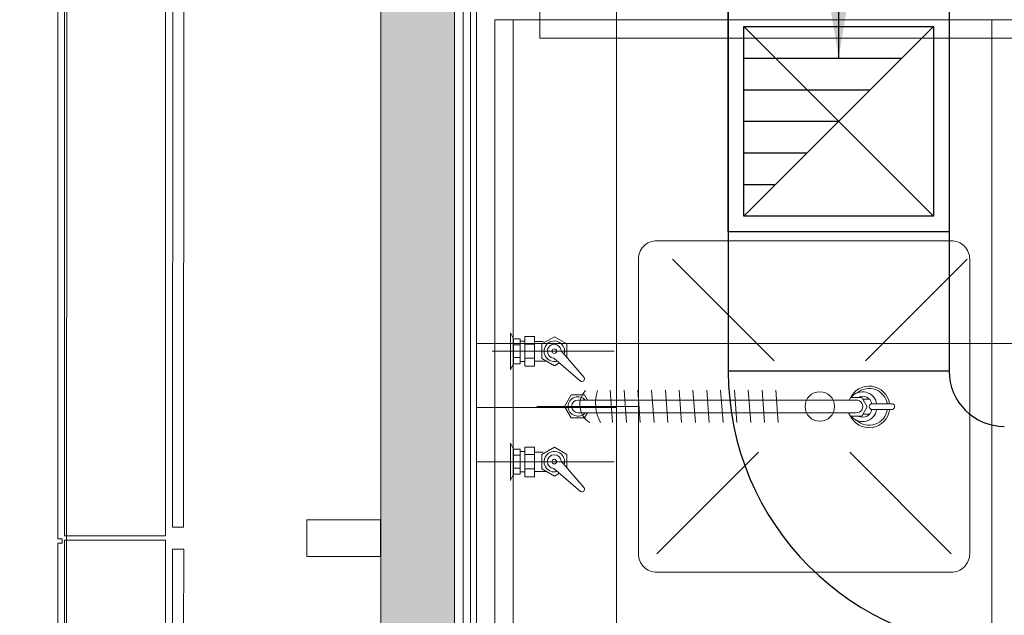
# Model space of a CAD drawing. Header units: millimetres. Extents: x -125266 to 274256, y -711690 to -301689.
# Tile 256 of 256: x -61741 to -60403, y -343471 to -342662. Entities that reach past the tile are written whole.
import ezdxf

# ---------------------------------------------------------------- set-up
doc = ezdxf.new("R2010")
doc.units = ezdxf.units.MM
for name, color, linetype, lineweight in [('A-DETL-MBND', 5, 'Continuous', 9), ('A-GLAZ-CURT', 8, 'Continuous', 9), ('AD Wall', 8, 'Continuous', 15), ('ARCH', 7, 'Continuous', 0), ('CEILING', 8, 'Continuous', 5), ('Equipment', 8, 'Continuous', 0), ('Finished Line', 7, 'Continuous', 0), ('HOOD', 6, 'Continuous', 0), ('Legend', 5, 'Continuous', 0), ('MEPTEK HVAC-Kitchen Exhaust Air Duct', 30, 'Continuous', 30), ('MEPTEK-EAD', 30, 'Continuous', 30), ('MEPTEK-TEXT1', 7, 'Continuous', 30), ('Plaster Line', 7, 'Continuous', 0)]:
    doc.layers.add(name, color=color, linetype=linetype, lineweight=lineweight)
doc.layers.add('Light Equipment', color=8, linetype='Continuous')
doc.layers.add('Model_Top', color=7, linetype='Continuous')
doc.styles.add('REVAC', font='verdana.ttf', dxfattribs={"height": 50})
doc.styles.get("Standard").update_dxf_attribs({"font": 'ARIALN.TTF'})
doc.styles.add('Times New Roman', font='times.ttf', dxfattribs={"height": 150})
doc.dimstyles.new('ARA-125', dxfattribs={"dimtxt": 200, "dimasz": 75, "dimexe": 0, "dimexo": 75, "dimgap": 7.5, "dimtad": 0, "dimdec": 0, "dimrnd": 5, "dimdsep": 46, "dimtxsty": 'Times New Roman', "dimblk": 'ARCHTICK', "dimcen": 56.25, "dimdle": 56.25, "dimclrd": 256, "dimclre": 256, "dimclrt": 256, "dimazin": 3, "dimtfac": 1, "dimtdec": 0, "dimtix": 1, "dimtmove": 1, "dimatfit": 3, "dimfxl": 0, "dimtolj": 1, "dimlwd": -1, "dimlwe": 0, "dimarcsym": 0})

# ---------------------------------------------------------------- blocks, each defined once
blk = doc.blocks.new('A_GLASS_PARTITION_TYPE 2 - TYPE 2-49217597-Store 26 at Node L4 Level')
at = {"layer": 'A-GLAZ-CURT', "color": 8, "lineweight": 15}
for p, q in [((610, 7.5), (-610, 7.5)), ((-610, 7.5), (-610, -7.5)), ((610, -7.5), (610, 7.5)), ((-610, -7.5), (610, -7.5)), ((-600, -175), (-650, -175)), ((-650, -175), (-650, -275)), ((-600, -275), (-600, -175)), ((-650, -275), (-600, -275))]:
    blk.add_line(p, q, dxfattribs=at)
blk = doc.blocks.new('Ceilings 86 - Ceilings 58-48037302-Store 26 at Node L4 Level')
at = {"layer": 'A-DETL-MBND', "color": 250, "lineweight": 13}
for p, q in [((587808.9, 75339.2), (586644.1, 74902.5)), ((586692.3, 74774), (587857.1, 75210.7)), ((586638.5, 74900.4), (585473.7, 74463.6)), ((586686.7, 74771.8), (586638.5, 74900.4)), ((586644.1, 74902.5), (586692.3, 74774)), ((585521.9, 74335.1), (586686.7, 74771.8))]:
    blk.add_line(p, q, dxfattribs=at)
blk = doc.blocks.new('DIAL-LT-NDE-ZZ-M3-A-100_rvt-1-Store 26 at Node L4 Level')
at = {"layer": 'A-DETL-MBND', "color": 8, "lineweight": 13}
for p, q in [((-576832.7, 135894.1), (-574322.6, 135893.6)), ((-575578.7, 135881.9), (-576822.7, 135882.1)), ((-575578.7, 135881.9), (-575578.7, 135887.9)), ((-575578.7, 135887.9), (-575572.7, 135887.9)), ((-575572.7, 135887.9), (-575572.7, 135881.9)), ((-574328.7, 135881.6), (-575572.7, 135881.9))]:
    blk.add_line(p, q, dxfattribs=at)
at = {"color": 8, "lineweight": 13}
for name, p, rotation in [('Ceilings 86 - Ceilings 58-48037302-Store 26 at Node L4 Level', (0, 0), 159.4399999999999), ('A_GLASS_PARTITION_TYPE 2 - TYPE 2-49217597-Store 26 at Node L4 Level', (-576204.6, 136045.5), 179.9900000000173), ('A_GLASS_PARTITION_TYPE 2 - TYPE 2-49217597-Store 26 at Node L4 Level', (-574954.6, 136045.3), 179.9900000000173)]:
    blk.add_blockref(name, p, dxfattribs=dict(at, rotation=rotation))
blk = doc.blocks.new('ARCH')
at = {"layer": 'Legend', "ltscale": 15}
h = blk.add_hatch(dxfattribs=at)
h.set_pattern_fill('SACNCR', color=8, scale=25, style=0)
h.paths.add_polyline_path([(-61250.1, -341787), (-61250.1, -342091.1), (-61250.1, -342091.1), (-61250.1, -342141.1), (-61250.1, -344307.9), (-61181.2, -344307.9), (-61181.2, -344307.9), (-61169.1, -344307.9), (-60630.8, -344307.9), (-60630.8, -344920), (-60630.8, -344932), (-61250.1, -344932), (-61250.1, -351457.1), (-61395.2, -351457.1), (-61395.2, -351557.1), (-60383.2, -351557.1), (-60383.2, -352683.7), (-61393.2, -352683.7), (-61393.2, -352783.7), (-60283.2, -352783.7), (-60283.2, -351457.1), (-61150.1, -351457.1), (-61150.1, -346632), (-57589.3, -346632), (-57474.4, -346517.1), (-57545.1, -346446.4), (-57630.7, -346532), (-57700.7, -346532), (-57700.7, -346582), (-58200.7, -346582), (-58200.7, -346532), (-58300.7, -346532), (-58300.7, -346582), (-58800.7, -346582), (-58800.7, -346532), (-58980.8, -346532), (-58980.8, -346426), (-59030.8, -346426), (-59030.8, -346026), (-58980.8, -346026), (-58980.8, -345956), (-59080.8, -345956), (-59080.8, -346532), (-61150.1, -346532), (-61150.1, -345032), (-60530.8, -345032), (-60530.8, -344607), (-59080.8, -344607), (-59080.8, -345032), (-58980.8, -345032), (-58980.8, -344507), (-60530.8, -344507), (-60530.8, -344207.9), (-61150.1, -344207.9), (-61150.1, -341887), (-56700.1, -341887), (-56700.1, -344932), (-58020.8, -344932), (-58020.8, -345032), (-56700.1, -345032), (-56700.1, -345601.3), (-56785.7, -345687), (-56715, -345757.7), (-56600.1, -345642.8), (-56600.1, -341887), (-51541.4, -341887), (-51541.4, -345439.4, 0.002965), (-51441.4, -345409.7), (-51441.4, -341887), (-47645.9, -341887), (-47645.9, -344723.2), (-47445.9, -344723.2), (-47445.9, -344623.2), (-47545.9, -344623.2), (-47545.9, -341887), (-45935.9, -341887), (-45935.9, -344623.2), (-46521.9, -344623.2), (-46521.9, -344723.2), (-45835.9, -344723.2), (-45835.9, -341787), (-45958.9, -341787), (-45958.9, -341787.9), (-46008.9, -341787.9)])
h = blk.add_hatch(dxfattribs=at)
h.set_pattern_fill('SACNCR', color=8, scale=25, style=0)
h.paths.add_polyline_path([(-61250.1, -341787), (-61250.1, -342091.1), (-61250.1, -342091.1), (-61250.1, -342141.1), (-61250.1, -344307.9), (-61181.2, -344307.9), (-61181.2, -344307.9), (-61169.1, -344307.9), (-60630.8, -344307.9), (-60630.8, -344920), (-60630.8, -344932), (-61250.1, -344932), (-61250.1, -351457.1), (-61395.2, -351457.1), (-61395.2, -351557.1), (-60383.2, -351557.1), (-60383.2, -352683.7), (-61393.2, -352683.7), (-61393.2, -352783.7), (-60283.2, -352783.7), (-60283.2, -351457.1), (-61150.1, -351457.1), (-61150.1, -346632), (-57589.3, -346632), (-57474.4, -346517.1), (-57545.1, -346446.4), (-57630.7, -346532), (-57700.7, -346532), (-57700.7, -346582), (-58200.7, -346582), (-58200.7, -346532), (-58300.7, -346532), (-58300.7, -346582), (-58800.7, -346582), (-58800.7, -346532), (-58980.8, -346532), (-58980.8, -346426), (-59030.8, -346426), (-59030.8, -346026), (-58980.8, -346026), (-58980.8, -345956), (-59080.8, -345956), (-59080.8, -346532), (-61150.1, -346532), (-61150.1, -345032), (-60530.8, -345032), (-60530.8, -344607), (-59080.8, -344607), (-59080.8, -345032), (-58980.8, -345032), (-58980.8, -344507), (-60530.8, -344507), (-60530.8, -344207.9), (-61150.1, -344207.9), (-61150.1, -341887), (-56700.1, -341887), (-56700.1, -344932), (-58020.8, -344932), (-58020.8, -345032), (-56700.1, -345032), (-56700.1, -345601.3), (-56785.7, -345687), (-56715, -345757.7), (-56600.1, -345642.8), (-56600.1, -341887), (-51541.4, -341887), (-51541.4, -345439.4, 0.002965), (-51441.4, -345409.7), (-51441.4, -341887), (-47645.9, -341887), (-47645.9, -344723.2), (-47445.9, -344723.2), (-47445.9, -344623.2), (-47545.9, -344623.2), (-47545.9, -341887), (-45935.9, -341887), (-45935.9, -344623.2), (-46521.9, -344623.2), (-46521.9, -344723.2), (-45835.9, -344723.2), (-45835.9, -341787), (-45958.9, -341787), (-45958.9, -341787.9), (-46008.9, -341787.9)])
at = {"layer": 'AD Wall', "lineweight": 0}
for p, q in [((-61250.1, -341787), (-61250.1, -344307.9)), ((-61150.1, -341887), (-61150.1, -344207.9))]:
    blk.add_line(p, q, dxfattribs=at)
at = {"layer": 'AD Wall', "color": 8, "lineweight": 0}
for p, q in [((-61250.1, -341787), (-61250.1, -344307.9)), ((-61150.1, -341887), (-61150.1, -344207.9))]:
    blk.add_line(p, q, dxfattribs=at)
at = {"layer": 'Equipment'}
for p, q in [((-61033.8, -342645.1), (-61033.8, -342687.1)), ((-61033.8, -342645.1), (-61033.8, -342687.1)), ((-61095.1, -344162.3), (-61095.1, -342662.3)), ((-60370.1, -342662.3), (-61095.1, -342662.3)), ((-61095.1, -344162.3), (-61095.1, -342662.3)), ((-60370.1, -342662.3), (-61095.1, -342662.3)), ((-61070.1, -344162.3), (-61070.1, -342662.3)), ((-61070.1, -344162.3), (-61070.1, -342662.3)), ((-60930.1, -344162.3), (-60930.1, -342662.3)), ((-60930.1, -344162.3), (-60930.1, -342662.3)), ((-60420.1, -342662.3), (-60420.1, -344162.3)), ((-60420.1, -342662.3), (-60420.1, -344162.3)), ((-60853.7, -342987.3), (-60715.7, -343125.3)), ((-60853.7, -342987.3), (-60715.7, -343125.3)), ((-60453.7, -342987.3), (-60591.7, -343125.3)), ((-60453.7, -342987.3), (-60591.7, -343125.3)), ((-61073.7, -343137.6), (-61073.7, -343087.3)), ((-61073.7, -343087.3), (-61070, -343095.3)), ((-61073.7, -343137.6), (-61073.7, -343087.3)), ((-61073.7, -343087.3), (-61070, -343095.3)), ((-61060.6, -343095.4), (-61070, -343095.4)), ((-61070, -343095.4), (-61070, -343129.3)), ((-61060.6, -343095.4), (-61070, -343095.4)), ((-61070, -343095.4), (-61070, -343129.3)), ((-61060.6, -343095.4), (-61060.6, -343129.2)), ((-61060.6, -343095.4), (-61060.6, -343129.2)), ((-61041.1, -343092.5), (-61054.2, -343092.5)), ((-61054.2, -343092.5), (-61054.2, -343132.7)), ((-61041.1, -343092.5), (-61054.2, -343092.5)), ((-61054.2, -343092.5), (-61054.2, -343132.7)), ((-61041.1, -343132.7), (-61041.1, -343092.5)), ((-61041.1, -343132.7), (-61041.1, -343092.5)), ((-61031.3, -343102.4), (-61014.3, -343092.6)), ((-61031.3, -343102.4), (-61014.3, -343092.6)), ((-61014.3, -343092.6), (-60997.2, -343102.4)), ((-61014.3, -343092.6), (-60997.2, -343102.4)), ((-61060.6, -343103.6), (-61070, -343103.6)), ((-61060.6, -343103.6), (-61070, -343103.6)), ((-61054.2, -343098.6), (-61060.6, -343098.6)), ((-61054.2, -343098.6), (-61060.6, -343098.6)), ((-61041.1, -343102.5), (-61054.2, -343102.5)), ((-61041.1, -343102.5), (-61054.2, -343102.5)), ((-61041.1, -343099.2), (-61029.7, -343099.2)), ((-61041.1, -343099.2), (-61029.7, -343099.2)), ((-61031.3, -343122.1), (-61031.3, -343102.4)), ((-61031.3, -343122.1), (-61031.3, -343102.4)), ((-60997.2, -343102.4), (-60997.2, -343120.7)), ((-60997.2, -343102.4), (-60997.2, -343120.7)), ((-60933.1, -343112.3), (-61098.7, -343112.3)), ((-60933.1, -343112.3), (-61098.7, -343112.3)), ((-60933.1, -343112.3), (-61070.1, -343112.3)), ((-60933.1, -343112.3), (-61070.1, -343112.3)), ((-61060.6, -343121), (-61070, -343121)), ((-61060.6, -343121), (-61070, -343121)), ((-61041.1, -343121.8), (-61054.2, -343121.8)), ((-61041.1, -343121.8), (-61054.2, -343121.8)), ((-61014.3, -343132), (-61031.3, -343122.1)), ((-61014.3, -343132), (-61031.3, -343122.1)), ((-61014.9, -343121.6), (-60978.7, -343152.8)), ((-61014.9, -343121.6), (-60978.7, -343152.8)), ((-61005, -343111.7), (-60973.8, -343147.9)), ((-61005, -343111.7), (-60973.8, -343147.9)), ((-61073.7, -343137.3), (-61070, -343129.3)), ((-61073.7, -343137.3), (-61070, -343129.3)), ((-61060.6, -343129.2), (-61070, -343129.2)), ((-61060.6, -343129.2), (-61070, -343129.2)), ((-61054.2, -343126.1), (-61060.6, -343126.1)), ((-61054.2, -343126.1), (-61060.6, -343126.1)), ((-61054.2, -343132.7), (-61041.1, -343132.7)), ((-61054.2, -343132.7), (-61041.1, -343132.7)), ((-61041.1, -343125.8), (-61025, -343125.8)), ((-61041.1, -343125.8), (-61025, -343125.8)), ((-61007.4, -343128), (-61014.3, -343132)), ((-61007.4, -343128), (-61014.3, -343132)), ((-61000.4, -343187.3), (-60991.3, -343171.7)), ((-61000.4, -343187.3), (-60991.3, -343171.7)), ((-60991.3, -343171.7), (-60973.3, -343171.7)), ((-60991.3, -343171.7), (-60973.3, -343171.7)), ((-60969.2, -343178.7), (-60973.3, -343171.7)), ((-60969.2, -343178.7), (-60973.3, -343171.7)), ((-60938.5, -343165.4), (-60935.1, -343209.2)), ((-60938.5, -343165.4), (-60935.1, -343209.2)), ((-60919.7, -343165.4), (-60916.4, -343209.2)), ((-60919.7, -343165.4), (-60916.4, -343209.2)), ((-60901, -343165.4), (-60897.6, -343209.2)), ((-60901, -343165.4), (-60897.6, -343209.2)), ((-60882.2, -343165.4), (-60878.9, -343209.2)), ((-60882.2, -343165.4), (-60878.9, -343209.2)), ((-60863.5, -343165.4), (-60860.1, -343209.2)), ((-60863.5, -343165.4), (-60860.1, -343209.2)), ((-60844.7, -343165.4), (-60841.4, -343209.2)), ((-60844.7, -343165.4), (-60841.4, -343209.2)), ((-60826, -343165.4), (-60822.6, -343209.2)), ((-60826, -343165.4), (-60822.6, -343209.2)), ((-60807.2, -343165.4), (-60803.9, -343209.2)), ((-60807.2, -343165.4), (-60803.9, -343209.2)), ((-60788.5, -343165.4), (-60785.1, -343209.2)), ((-60788.5, -343165.4), (-60785.1, -343209.2)), ((-60769.7, -343165.4), (-60766.4, -343209.2)), ((-60769.7, -343165.4), (-60766.4, -343209.2)), ((-60751, -343165.4), (-60747.6, -343209.2)), ((-60751, -343165.4), (-60747.6, -343209.2)), ((-60732.2, -343165.4), (-60728.9, -343209.2)), ((-60732.2, -343165.4), (-60728.9, -343209.2)), ((-60713.5, -343165.4), (-60710.1, -343209.2)), ((-60713.5, -343165.4), (-60710.1, -343209.2)), ((-60611.9, -343175), (-60614, -343178.7)), ((-60611.9, -343175), (-60614, -343178.7)), ((-60596.8, -343175), (-60611.7, -343175)), ((-60596.8, -343175), (-60611.7, -343175)), ((-60589.4, -343187.8), (-60596.8, -343175)), ((-60589.4, -343187.8), (-60596.8, -343175)), ((-60586.3, -343177.4), (-60594.7, -343177.4)), ((-60586.3, -343177.4), (-60594.7, -343177.4)), ((-60901.1, -343187.3), (-61038.1, -343187.3)), ((-60901.1, -343187.3), (-61038.1, -343187.3)), ((-60991.3, -343202.9), (-61000.4, -343187.3)), ((-60991.3, -343202.9), (-61000.4, -343187.3)), ((-60982.3, -343178.7), (-60604.2, -343178.7)), ((-60982.3, -343178.7), (-60604.2, -343178.7)), ((-60596.8, -343200.7), (-60589.4, -343187.8)), ((-60596.8, -343200.7), (-60589.4, -343187.8)), ((-60583.9, -343183.8), (-60554.7, -343183.8)), ((-60583.9, -343183.8), (-60554.7, -343183.8)), ((-60583.9, -343191.3), (-60554.7, -343191.3)), ((-60583.9, -343191.3), (-60554.7, -343191.3)), ((-60991.3, -343202.9), (-60973.3, -343202.9)), ((-60991.3, -343202.9), (-60973.3, -343202.9)), ((-60982.3, -343195.9), (-60604.2, -343195.9)), ((-60982.3, -343195.9), (-60604.2, -343195.9)), ((-60973.3, -343202.9), (-60969.2, -343195.9)), ((-60973.3, -343202.9), (-60969.2, -343195.9)), ((-60614.6, -343195.9), (-60611.9, -343200.7)), ((-60614.6, -343195.9), (-60611.9, -343200.7)), ((-60611.7, -343200.7), (-60596.8, -343200.7)), ((-60611.7, -343200.7), (-60596.8, -343200.7)), ((-60594.7, -343197.6), (-60586.1, -343197.6)), ((-60594.7, -343197.6), (-60586.1, -343197.6)), ((-61073.7, -343287.6), (-61073.7, -343237.3)), ((-61073.7, -343237.3), (-61070, -343245.3)), ((-61073.7, -343287.6), (-61073.7, -343237.3)), ((-61073.7, -343237.3), (-61070, -343245.3)), ((-61041.1, -343242.5), (-61054.2, -343242.5)), ((-61054.2, -343242.5), (-61054.2, -343282.7)), ((-61041.1, -343242.5), (-61054.2, -343242.5)), ((-61054.2, -343242.5), (-61054.2, -343282.7)), ((-61041.1, -343282.7), (-61041.1, -343242.5)), ((-61041.1, -343282.7), (-61041.1, -343242.5)), ((-61031.3, -343252.4), (-61014.3, -343242.6)), ((-61031.3, -343252.4), (-61014.3, -343242.6)), ((-61014.3, -343242.6), (-60997.2, -343252.4)), ((-61014.3, -343242.6), (-60997.2, -343252.4)), ((-61060.6, -343245.4), (-61070, -343245.4)), ((-61070, -343245.4), (-61070, -343279.3)), ((-61060.6, -343245.4), (-61070, -343245.4)), ((-61070, -343245.4), (-61070, -343279.3)), ((-61060.6, -343253.6), (-61070, -343253.6)), ((-61060.6, -343253.6), (-61070, -343253.6)), ((-61060.6, -343245.4), (-61060.6, -343279.2)), ((-61060.6, -343245.4), (-61060.6, -343279.2)), ((-61054.2, -343248.6), (-61060.6, -343248.6)), ((-61054.2, -343248.6), (-61060.6, -343248.6)), ((-61041.1, -343252.5), (-61054.2, -343252.5)), ((-61041.1, -343252.5), (-61054.2, -343252.5)), ((-61041.1, -343249.2), (-61029.7, -343249.2)), ((-61041.1, -343249.2), (-61029.7, -343249.2)), ((-61031.3, -343272.1), (-61031.3, -343252.4)), ((-61031.3, -343272.1), (-61031.3, -343252.4)), ((-60997.2, -343252.4), (-60997.2, -343270.7)), ((-60997.2, -343252.4), (-60997.2, -343270.7)), ((-60737.1, -343249.3), (-60875.1, -343387.3)), ((-60737.1, -343249.3), (-60875.1, -343387.3)), ((-60613.1, -343249.3), (-60475.1, -343387.3)), ((-60613.1, -343249.3), (-60475.1, -343387.3)), ((-60954.5, -343262.3), (-61120.1, -343262.3)), ((-60954.5, -343262.3), (-61120.1, -343262.3)), ((-60933.1, -343262.3), (-61098.7, -343262.3)), ((-60933.1, -343262.3), (-61098.7, -343262.3)), ((-60933.1, -343262.3), (-61070.1, -343262.3)), ((-60933.1, -343262.3), (-61070.1, -343262.3)), ((-61060.6, -343271), (-61070, -343271)), ((-61060.6, -343271), (-61070, -343271)), ((-61014.9, -343271.6), (-60978.7, -343302.8)), ((-61014.9, -343271.6), (-60978.7, -343302.8)), ((-61005, -343261.7), (-60973.8, -343297.9)), ((-61005, -343261.7), (-60973.8, -343297.9)), ((-61073.7, -343287.3), (-61070, -343279.3)), ((-61073.7, -343287.3), (-61070, -343279.3)), ((-61060.6, -343279.2), (-61070, -343279.2)), ((-61060.6, -343279.2), (-61070, -343279.2)), ((-61054.2, -343276.1), (-61060.6, -343276.1)), ((-61054.2, -343276.1), (-61060.6, -343276.1)), ((-61041.1, -343271.8), (-61054.2, -343271.8)), ((-61041.1, -343271.8), (-61054.2, -343271.8)), ((-61054.2, -343282.7), (-61041.1, -343282.7)), ((-61054.2, -343282.7), (-61041.1, -343282.7)), ((-61041.1, -343275.8), (-61025, -343275.8)), ((-61041.1, -343275.8), (-61025, -343275.8)), ((-61014.3, -343282), (-61031.3, -343272.1)), ((-61014.3, -343282), (-61031.3, -343272.1)), ((-61007.4, -343278), (-61014.3, -343282)), ((-61007.4, -343278), (-61014.3, -343282))]:
    blk.add_line(p, q, dxfattribs=at)
blk.add_lwpolyline([(-61033.8, -342687.1), (-60271.8, -342687.1, 0.414214), (-60221.8, -342637.1), (-60221.8, -341985.1, 0.414214), (-60271.8, -341935.1), (-61033.8, -341935.1)], format="xyb", dxfattribs=at)
blk.add_lwpolyline([(-61033.8, -342687.1), (-60271.8, -342687.1, 0.414214), (-60221.8, -342637.1), (-60221.8, -341985.1, 0.414214), (-60271.8, -341935.1), (-61033.8, -341935.1)], format="xyb", dxfattribs=at)
blk.add_lwpolyline([(-60450.1, -342987.3), (-60450.1, -343387.3, -0.414214), (-60475.1, -343412.3), (-60875.1, -343412.3, -0.414214), (-60900.1, -343387.3), (-60900.1, -342987.3, -0.414214), (-60875.1, -342962.3), (-60475.1, -342962.3, -0.414214)], format="xyb", close=True, dxfattribs=at)
blk.add_lwpolyline([(-60450.1, -342987.3), (-60450.1, -343387.3, -0.414214), (-60475.1, -343412.3), (-60875.1, -343412.3, -0.414214), (-60900.1, -343387.3), (-60900.1, -342987.3, -0.414214), (-60875.1, -342962.3), (-60475.1, -342962.3, -0.414214)], format="xyb", close=True, dxfattribs=at)
for centre, radius in [((-61014.4, -343112.2), 3.12), ((-61014.4, -343112.2), 3.12), ((-60653.7, -343187.3), 20), ((-60653.7, -343187.3), 20), ((-61014.4, -343262.2), 3.12), ((-61014.4, -343262.2), 3.12)]:
    blk.add_circle(centre, radius, dxfattribs=at)
for centre, radius, start, end in [((-61014.3, -343112.3), 13.9, 343.0285, 286.6696), ((-61014.3, -343112.3), 13.9, 343.0285, 286.6696), ((-61014.4, -343112.2), 9.38, 3.4446, 266.6259), ((-61014.4, -343112.2), 9.38, 3.4446, 266.6259), ((-60976.8, -343149.8), 3.52, 237.4, 32.6), ((-60976.8, -343149.8), 3.52, 237.4, 32.6), ((-60586.8, -343187.9), 28.2, 8.3739, 156.4727), ((-60586.8, -343187.9), 28.2, 8.3739, 156.4727), ((-60586.8, -343187.9), 25, 9.4196, 130.2877), ((-60586.8, -343187.9), 25, 9.4196, 130.2877), ((-60982.3, -343187.3), 13.2, 40.4469, 319.5531), ((-60982.3, -343187.3), 13.2, 40.4469, 319.5531), ((-60951.3, -343185), 28.4, 136.3891, 238.4273), ((-60951.3, -343185), 28.4, 136.3891, 238.4273), ((-60902.6, -343182.7), 55.7, 161.9107, 208.3888), ((-60902.6, -343182.7), 55.7, 161.9107, 208.3888), ((-60595.7, -343186.8), 19.4, 8.8853, 140.601), ((-60595.7, -343186.8), 19.4, 8.8853, 140.601), ((-60595.5, -343186.4), 12.9, 11.8227, 117.84), ((-60595.5, -343186.4), 12.9, 11.8227, 117.84), ((-60982.3, -343187.3), 8.59, 90, 270), ((-60982.3, -343187.3), 8.59, 90, 270), ((-60586.8, -343187.9), 28.2, 203.1493, 353.0308), ((-60586.8, -343187.9), 28.2, 203.1493, 353.0308), ((-60595.7, -343188.5), 19.4, 219.399, 351.1147), ((-60595.7, -343188.5), 19.4, 219.399, 351.1147), ((-60604, -343187.3), 8.59, 268.2754, 91.7246), ((-60604, -343187.3), 8.59, 268.2754, 91.7246), ((-60586.8, -343187.9), 25, 226.6457, 352.1716), ((-60586.8, -343187.9), 25, 226.6457, 352.1716), ((-60595.5, -343188.9), 12.9, 246.3558, 348.1793), ((-60595.5, -343188.9), 12.9, 246.3558, 348.1793), ((-60582.7, -343187.5), 3.92, 106.8888, 253.1112), ((-60582.7, -343187.5), 3.92, 106.8888, 253.1112), ((-60556.1, -343187.5), 3.92, 286.6487, 73.3513), ((-60556.1, -343187.5), 3.92, 286.6487, 73.3513), ((-61014.3, -343262.3), 13.9, 343.0285, 286.6696), ((-61014.3, -343262.3), 13.9, 343.0285, 286.6696), ((-61014.4, -343262.2), 9.38, 3.4446, 266.6259), ((-61014.4, -343262.2), 9.38, 3.4446, 266.6259), ((-60976.8, -343299.8), 3.52, 237.4, 32.6), ((-60976.8, -343299.8), 3.52, 237.4, 32.6)]:
    blk.add_arc(centre, radius, start, end, dxfattribs=at)
at = {"layer": 'Finished Line', "color": 8}
for p, q in [((-61128.1, -341909), (-61128.1, -344185.9)), ((-61128.1, -341909), (-61128.1, -344185.9)), ((-61120.1, -341917), (-61120.1, -344177.9)), ((-61120.1, -341917), (-61120.1, -344177.9))]:
    blk.add_line(p, q, dxfattribs=at)
at = {"layer": 'Light Equipment', "lineweight": 0}
for p, q in [((-61033.8, -342645.1), (-61033.8, -342687.1)), ((-61033.8, -342645.1), (-61033.8, -342687.1)), ((-61095.1, -344162.3), (-61095.1, -342662.3)), ((-60370.1, -342662.3), (-61095.1, -342662.3)), ((-61095.1, -344162.3), (-61095.1, -342662.3)), ((-60370.1, -342662.3), (-61095.1, -342662.3)), ((-61070.1, -344162.3), (-61070.1, -342662.3)), ((-61070.1, -344162.3), (-61070.1, -342662.3)), ((-60930.1, -344162.3), (-60930.1, -342662.3)), ((-60930.1, -344162.3), (-60930.1, -342662.3)), ((-60420.1, -342662.3), (-60420.1, -344162.3)), ((-60420.1, -342662.3), (-60420.1, -344162.3)), ((-60853.7, -342987.3), (-60715.7, -343125.3)), ((-60853.7, -342987.3), (-60715.7, -343125.3)), ((-60453.7, -342987.3), (-60591.7, -343125.3)), ((-60453.7, -342987.3), (-60591.7, -343125.3)), ((-61073.7, -343137.6), (-61073.7, -343087.3)), ((-61073.7, -343087.3), (-61070, -343095.3)), ((-61073.7, -343137.6), (-61073.7, -343087.3)), ((-61073.7, -343087.3), (-61070, -343095.3)), ((-61060.6, -343095.4), (-61070, -343095.4)), ((-61070, -343095.4), (-61070, -343129.3)), ((-61060.6, -343095.4), (-61070, -343095.4)), ((-61070, -343095.4), (-61070, -343129.3)), ((-61060.6, -343095.4), (-61060.6, -343129.2)), ((-61060.6, -343095.4), (-61060.6, -343129.2)), ((-61041.1, -343092.5), (-61054.2, -343092.5)), ((-61054.2, -343092.5), (-61054.2, -343132.7)), ((-61041.1, -343092.5), (-61054.2, -343092.5)), ((-61054.2, -343092.5), (-61054.2, -343132.7)), ((-61041.1, -343132.7), (-61041.1, -343092.5)), ((-61041.1, -343132.7), (-61041.1, -343092.5)), ((-61031.3, -343102.4), (-61014.3, -343092.6)), ((-61031.3, -343102.4), (-61014.3, -343092.6)), ((-61014.3, -343092.6), (-60997.2, -343102.4)), ((-61014.3, -343092.6), (-60997.2, -343102.4)), ((-61060.6, -343103.6), (-61070, -343103.6)), ((-61060.6, -343103.6), (-61070, -343103.6)), ((-61054.2, -343098.6), (-61060.6, -343098.6)), ((-61054.2, -343098.6), (-61060.6, -343098.6)), ((-61041.1, -343102.5), (-61054.2, -343102.5)), ((-61041.1, -343102.5), (-61054.2, -343102.5)), ((-61041.1, -343099.2), (-61029.7, -343099.2)), ((-61041.1, -343099.2), (-61029.7, -343099.2)), ((-61031.3, -343122.1), (-61031.3, -343102.4)), ((-61031.3, -343122.1), (-61031.3, -343102.4)), ((-60997.2, -343102.4), (-60997.2, -343120.7)), ((-60997.2, -343102.4), (-60997.2, -343120.7)), ((-60933.1, -343112.3), (-61098.7, -343112.3)), ((-60933.1, -343112.3), (-61098.7, -343112.3)), ((-60933.1, -343112.3), (-61070.1, -343112.3)), ((-60933.1, -343112.3), (-61070.1, -343112.3)), ((-61060.6, -343121), (-61070, -343121)), ((-61060.6, -343121), (-61070, -343121)), ((-61041.1, -343121.8), (-61054.2, -343121.8)), ((-61041.1, -343121.8), (-61054.2, -343121.8)), ((-61014.3, -343132), (-61031.3, -343122.1)), ((-61014.3, -343132), (-61031.3, -343122.1)), ((-61014.9, -343121.6), (-60978.7, -343152.8)), ((-61014.9, -343121.6), (-60978.7, -343152.8)), ((-61005, -343111.7), (-60973.8, -343147.9)), ((-61005, -343111.7), (-60973.8, -343147.9)), ((-61073.7, -343137.3), (-61070, -343129.3)), ((-61073.7, -343137.3), (-61070, -343129.3)), ((-61060.6, -343129.2), (-61070, -343129.2)), ((-61060.6, -343129.2), (-61070, -343129.2)), ((-61054.2, -343126.1), (-61060.6, -343126.1)), ((-61054.2, -343126.1), (-61060.6, -343126.1)), ((-61054.2, -343132.7), (-61041.1, -343132.7)), ((-61054.2, -343132.7), (-61041.1, -343132.7)), ((-61041.1, -343125.8), (-61025, -343125.8)), ((-61041.1, -343125.8), (-61025, -343125.8)), ((-61007.4, -343128), (-61014.3, -343132)), ((-61007.4, -343128), (-61014.3, -343132)), ((-61000.4, -343187.3), (-60991.3, -343171.7)), ((-61000.4, -343187.3), (-60991.3, -343171.7)), ((-60991.3, -343171.7), (-60973.3, -343171.7)), ((-60991.3, -343171.7), (-60973.3, -343171.7)), ((-60969.2, -343178.7), (-60973.3, -343171.7)), ((-60969.2, -343178.7), (-60973.3, -343171.7)), ((-60938.5, -343165.4), (-60935.1, -343209.2)), ((-60938.5, -343165.4), (-60935.1, -343209.2)), ((-60919.7, -343165.4), (-60916.4, -343209.2)), ((-60919.7, -343165.4), (-60916.4, -343209.2)), ((-60901, -343165.4), (-60897.6, -343209.2)), ((-60901, -343165.4), (-60897.6, -343209.2)), ((-60882.2, -343165.4), (-60878.9, -343209.2)), ((-60882.2, -343165.4), (-60878.9, -343209.2)), ((-60863.5, -343165.4), (-60860.1, -343209.2)), ((-60863.5, -343165.4), (-60860.1, -343209.2)), ((-60844.7, -343165.4), (-60841.4, -343209.2)), ((-60844.7, -343165.4), (-60841.4, -343209.2)), ((-60826, -343165.4), (-60822.6, -343209.2)), ((-60826, -343165.4), (-60822.6, -343209.2)), ((-60807.2, -343165.4), (-60803.9, -343209.2)), ((-60807.2, -343165.4), (-60803.9, -343209.2)), ((-60788.5, -343165.4), (-60785.1, -343209.2)), ((-60788.5, -343165.4), (-60785.1, -343209.2)), ((-60769.7, -343165.4), (-60766.4, -343209.2)), ((-60769.7, -343165.4), (-60766.4, -343209.2)), ((-60751, -343165.4), (-60747.6, -343209.2)), ((-60751, -343165.4), (-60747.6, -343209.2)), ((-60732.2, -343165.4), (-60728.9, -343209.2)), ((-60732.2, -343165.4), (-60728.9, -343209.2)), ((-60713.5, -343165.4), (-60710.1, -343209.2)), ((-60713.5, -343165.4), (-60710.1, -343209.2)), ((-60611.9, -343175), (-60614, -343178.7)), ((-60611.9, -343175), (-60614, -343178.7)), ((-60596.8, -343175), (-60611.7, -343175)), ((-60596.8, -343175), (-60611.7, -343175)), ((-60589.4, -343187.8), (-60596.8, -343175)), ((-60589.4, -343187.8), (-60596.8, -343175)), ((-60586.3, -343177.4), (-60594.7, -343177.4)), ((-60586.3, -343177.4), (-60594.7, -343177.4)), ((-60901.1, -343187.3), (-61038.1, -343187.3)), ((-60901.1, -343187.3), (-61038.1, -343187.3)), ((-60991.3, -343202.9), (-61000.4, -343187.3)), ((-60991.3, -343202.9), (-61000.4, -343187.3)), ((-60982.3, -343178.7), (-60604.2, -343178.7)), ((-60982.3, -343178.7), (-60604.2, -343178.7)), ((-60596.8, -343200.7), (-60589.4, -343187.8)), ((-60596.8, -343200.7), (-60589.4, -343187.8)), ((-60583.9, -343183.8), (-60554.7, -343183.8)), ((-60583.9, -343183.8), (-60554.7, -343183.8)), ((-60583.9, -343191.3), (-60554.7, -343191.3)), ((-60583.9, -343191.3), (-60554.7, -343191.3)), ((-60991.3, -343202.9), (-60973.3, -343202.9)), ((-60991.3, -343202.9), (-60973.3, -343202.9)), ((-60982.3, -343195.9), (-60604.2, -343195.9)), ((-60982.3, -343195.9), (-60604.2, -343195.9)), ((-60973.3, -343202.9), (-60969.2, -343195.9)), ((-60973.3, -343202.9), (-60969.2, -343195.9)), ((-60614.6, -343195.9), (-60611.9, -343200.7)), ((-60614.6, -343195.9), (-60611.9, -343200.7)), ((-60611.7, -343200.7), (-60596.8, -343200.7)), ((-60611.7, -343200.7), (-60596.8, -343200.7)), ((-60594.7, -343197.6), (-60586.1, -343197.6)), ((-60594.7, -343197.6), (-60586.1, -343197.6)), ((-61073.7, -343287.6), (-61073.7, -343237.3)), ((-61073.7, -343237.3), (-61070, -343245.3)), ((-61073.7, -343287.6), (-61073.7, -343237.3)), ((-61073.7, -343237.3), (-61070, -343245.3)), ((-61041.1, -343242.5), (-61054.2, -343242.5)), ((-61054.2, -343242.5), (-61054.2, -343282.7)), ((-61041.1, -343242.5), (-61054.2, -343242.5)), ((-61054.2, -343242.5), (-61054.2, -343282.7)), ((-61041.1, -343282.7), (-61041.1, -343242.5)), ((-61041.1, -343282.7), (-61041.1, -343242.5)), ((-61031.3, -343252.4), (-61014.3, -343242.6)), ((-61031.3, -343252.4), (-61014.3, -343242.6)), ((-61014.3, -343242.6), (-60997.2, -343252.4)), ((-61014.3, -343242.6), (-60997.2, -343252.4)), ((-61060.6, -343245.4), (-61070, -343245.4)), ((-61070, -343245.4), (-61070, -343279.3)), ((-61060.6, -343245.4), (-61070, -343245.4)), ((-61070, -343245.4), (-61070, -343279.3)), ((-61060.6, -343253.6), (-61070, -343253.6)), ((-61060.6, -343253.6), (-61070, -343253.6)), ((-61060.6, -343245.4), (-61060.6, -343279.2)), ((-61060.6, -343245.4), (-61060.6, -343279.2)), ((-61054.2, -343248.6), (-61060.6, -343248.6)), ((-61054.2, -343248.6), (-61060.6, -343248.6)), ((-61041.1, -343252.5), (-61054.2, -343252.5)), ((-61041.1, -343252.5), (-61054.2, -343252.5)), ((-61041.1, -343249.2), (-61029.7, -343249.2)), ((-61041.1, -343249.2), (-61029.7, -343249.2)), ((-61031.3, -343272.1), (-61031.3, -343252.4)), ((-61031.3, -343272.1), (-61031.3, -343252.4)), ((-60997.2, -343252.4), (-60997.2, -343270.7)), ((-60997.2, -343252.4), (-60997.2, -343270.7)), ((-60737.1, -343249.3), (-60875.1, -343387.3)), ((-60737.1, -343249.3), (-60875.1, -343387.3)), ((-60613.1, -343249.3), (-60475.1, -343387.3)), ((-60613.1, -343249.3), (-60475.1, -343387.3)), ((-60954.5, -343262.3), (-61120.1, -343262.3)), ((-60954.5, -343262.3), (-61120.1, -343262.3)), ((-60933.1, -343262.3), (-61098.7, -343262.3)), ((-60933.1, -343262.3), (-61098.7, -343262.3)), ((-60933.1, -343262.3), (-61070.1, -343262.3)), ((-60933.1, -343262.3), (-61070.1, -343262.3)), ((-61060.6, -343271), (-61070, -343271)), ((-61060.6, -343271), (-61070, -343271)), ((-61014.9, -343271.6), (-60978.7, -343302.8)), ((-61014.9, -343271.6), (-60978.7, -343302.8)), ((-61005, -343261.7), (-60973.8, -343297.9)), ((-61005, -343261.7), (-60973.8, -343297.9)), ((-61073.7, -343287.3), (-61070, -343279.3)), ((-61073.7, -343287.3), (-61070, -343279.3)), ((-61060.6, -343279.2), (-61070, -343279.2)), ((-61060.6, -343279.2), (-61070, -343279.2)), ((-61054.2, -343276.1), (-61060.6, -343276.1)), ((-61054.2, -343276.1), (-61060.6, -343276.1)), ((-61041.1, -343271.8), (-61054.2, -343271.8)), ((-61041.1, -343271.8), (-61054.2, -343271.8)), ((-61054.2, -343282.7), (-61041.1, -343282.7)), ((-61054.2, -343282.7), (-61041.1, -343282.7)), ((-61041.1, -343275.8), (-61025, -343275.8)), ((-61041.1, -343275.8), (-61025, -343275.8)), ((-61014.3, -343282), (-61031.3, -343272.1)), ((-61014.3, -343282), (-61031.3, -343272.1)), ((-61007.4, -343278), (-61014.3, -343282)), ((-61007.4, -343278), (-61014.3, -343282))]:
    blk.add_line(p, q, dxfattribs=at)
blk.add_lwpolyline([(-61033.8, -342687.1), (-60271.8, -342687.1, 0.414214), (-60221.8, -342637.1), (-60221.8, -341985.1, 0.414214), (-60271.8, -341935.1), (-61033.8, -341935.1)], format="xyb", dxfattribs=at)
blk.add_lwpolyline([(-61033.8, -342687.1), (-60271.8, -342687.1, 0.414214), (-60221.8, -342637.1), (-60221.8, -341985.1, 0.414214), (-60271.8, -341935.1), (-61033.8, -341935.1)], format="xyb", dxfattribs=at)
blk.add_lwpolyline([(-60450.1, -342987.3), (-60450.1, -343387.3, -0.414214), (-60475.1, -343412.3), (-60875.1, -343412.3, -0.414214), (-60900.1, -343387.3), (-60900.1, -342987.3, -0.414214), (-60875.1, -342962.3), (-60475.1, -342962.3, -0.414214)], format="xyb", close=True, dxfattribs=at)
blk.add_lwpolyline([(-60450.1, -342987.3), (-60450.1, -343387.3, -0.414214), (-60475.1, -343412.3), (-60875.1, -343412.3, -0.414214), (-60900.1, -343387.3), (-60900.1, -342987.3, -0.414214), (-60875.1, -342962.3), (-60475.1, -342962.3, -0.414214)], format="xyb", close=True, dxfattribs=at)
for centre, radius in [((-61014.4, -343112.2), 3.12), ((-61014.4, -343112.2), 3.12), ((-60653.7, -343187.3), 20), ((-60653.7, -343187.3), 20), ((-61014.4, -343262.2), 3.12), ((-61014.4, -343262.2), 3.12)]:
    blk.add_circle(centre, radius, dxfattribs=at)
for centre, radius, start, end in [((-61014.3, -343112.3), 13.9, 343.0285, 286.6696), ((-61014.3, -343112.3), 13.9, 343.0285, 286.6696), ((-61014.4, -343112.2), 9.38, 3.4446, 266.6259), ((-61014.4, -343112.2), 9.38, 3.4446, 266.6259), ((-60976.8, -343149.8), 3.52, 237.4, 32.6), ((-60976.8, -343149.8), 3.52, 237.4, 32.6), ((-60586.8, -343187.9), 28.2, 8.3739, 156.4727), ((-60586.8, -343187.9), 28.2, 8.3739, 156.4727), ((-60586.8, -343187.9), 25, 9.4196, 130.2877), ((-60586.8, -343187.9), 25, 9.4196, 130.2877), ((-60982.3, -343187.3), 13.2, 40.4469, 319.5531), ((-60982.3, -343187.3), 13.2, 40.4469, 319.5531), ((-60951.3, -343185), 28.4, 136.3891, 238.4273), ((-60951.3, -343185), 28.4, 136.3891, 238.4273), ((-60902.6, -343182.7), 55.7, 161.9107, 208.3888), ((-60902.6, -343182.7), 55.7, 161.9107, 208.3888), ((-60595.7, -343186.8), 19.4, 8.8853, 140.601), ((-60595.7, -343186.8), 19.4, 8.8853, 140.601), ((-60595.5, -343186.4), 12.9, 11.8227, 117.84), ((-60595.5, -343186.4), 12.9, 11.8227, 117.84), ((-60982.3, -343187.3), 8.59, 90, 270), ((-60982.3, -343187.3), 8.59, 90, 270), ((-60586.8, -343187.9), 28.2, 203.1493, 353.0308), ((-60586.8, -343187.9), 28.2, 203.1493, 353.0308), ((-60595.7, -343188.5), 19.4, 219.399, 351.1147), ((-60595.7, -343188.5), 19.4, 219.399, 351.1147), ((-60604, -343187.3), 8.59, 268.2754, 91.7246), ((-60604, -343187.3), 8.59, 268.2754, 91.7246), ((-60586.8, -343187.9), 25, 226.6457, 352.1716), ((-60586.8, -343187.9), 25, 226.6457, 352.1716), ((-60595.5, -343188.9), 12.9, 246.3558, 348.1793), ((-60595.5, -343188.9), 12.9, 246.3558, 348.1793), ((-60582.7, -343187.5), 3.92, 106.8888, 253.1112), ((-60582.7, -343187.5), 3.92, 106.8888, 253.1112), ((-60556.1, -343187.5), 3.92, 286.6487, 73.3513), ((-60556.1, -343187.5), 3.92, 286.6487, 73.3513), ((-61014.3, -343262.3), 13.9, 343.0285, 286.6696), ((-61014.3, -343262.3), 13.9, 343.0285, 286.6696), ((-61014.4, -343262.2), 9.38, 3.4446, 266.6259), ((-61014.4, -343262.2), 9.38, 3.4446, 266.6259), ((-60976.8, -343299.8), 3.52, 237.4, 32.6), ((-60976.8, -343299.8), 3.52, 237.4, 32.6)]:
    blk.add_arc(centre, radius, start, end, dxfattribs=at)
at = {"layer": 'Plaster Line', "lineweight": 5}
blk.add_line((-61138.1, -341899), (-61138.1, -344195.9), dxfattribs=at)
at = {"layer": 'Plaster Line', "color": 8, "lineweight": 5}
blk.add_line((-61138.1, -341899), (-61138.1, -344195.9), dxfattribs=at)
at = {"lineweight": 5, "rotation": 270}
blk.add_blockref('DIAL-LT-NDE-ZZ-M3-A-100_rvt-1-Store 26 at Node L4 Level', (-197570.7, -918945.6), dxfattribs=at)
blk = doc.blocks.new('H-09')
at = {"layer": 'Model_Top', "insert": (-73369.4, -343845.9), "char_height": 37.5, "attachment_point": 1, "style": 'REVAC'}
blk.add_mtext('\\pi-189.9681;{\\C7;Fresh air collar\\P\\pi-127.9634;350 x 200\\P\\pi-226.43553;425 CFM @ 90 Pa}', dxfattribs=at)
blk = doc.blocks.new('A$C8f9b76a3')
at = {"layer": 'Model_Top', "color": 7, "char_height": 50, "width": 825.636, "attachment_point": 7, "style": 'REVAC'}
for insert in [(351.3, 810.9), (1686.3, 807.8), (3021.3, 807.8)]:
    blk.add_mtext('\\pi173.24445;Exhaust collar\\P\\pi242.20013;350 x 300\\P\\pi89.64808;900 CFM @ 190 Pa', dxfattribs=dict(at, insert=insert))
blk = doc.blocks.new('SADAS')
at = {"color": 250, "lineweight": -3}
for p, q in [((-150, -150), (150, 150)), ((-150, 100), (100, 100)), ((-150, 50), (50, 50)), ((-150, 0), (0, 0)), ((-150, -50), (-50, -50)), ((-150, -100), (-100, -100))]:
    blk.add_line(p, q, dxfattribs=at)
for points in [[(-175, -175), (-175, 175), (175, 175), (175, -175)], [(-150, -150), (-150, 150), (150, 150), (150, -150)]]:
    blk.add_lwpolyline(points, close=True)
blk = doc.blocks.new('_ArchTick')
at = {"color": 0, "linetype": 'ByBlock', "const_width": 0.15}
blk.add_lwpolyline([(-0.5, -0.5), (0.5, 0.5)], dxfattribs=at)

msp = doc.modelspace()

# ---------------------------------------------------------------- linework, layer by layer
at = {"layer": 'CEILING'}
msp.add_lwpolyline([(-61120.1, -341917), (-56730.1, -341917), (-56730.1, -344902), (-58950.8, -344902), (-58950.8, -344477), (-60500.8, -344477), (-60500.8, -344177.9), (-61120.1, -344177.9), (-61120.1, -341917)], dxfattribs=at)
for points in [[(-61120.1, -343102), (-60930.1, -343102), (-60930.1, -342502), (-61120.1, -342502)], [(-60930.1, -343102), (-60330.1, -343102), (-60330.1, -342502), (-60930.1, -342502)], [(-60930.1, -343702), (-60330.1, -343702), (-60330.1, -343102), (-60930.1, -343102)], [(-61120.1, -343788.9), (-60930.1, -343788.9), (-60930.1, -343188.9), (-61120.1, -343188.9)]]:
    msp.add_lwpolyline(points, close=True, dxfattribs=at)
at = {"layer": 'MEPTEK HVAC-Kitchen Exhaust Air Duct'}
for p, q in [((-60778.1, -342499.9), (-60778.1, -343139.5)), ((-60478.1, -342499.9), (-60478.1, -343139.4)), ((-60499.4, -342928.8), (-60756.8, -342671.4)), ((-60756.8, -342928.8), (-60499.4, -342671.4)), ((-60478.1, -343139.4), (-60778.1, -343139.5))]:
    msp.add_line(p, q, dxfattribs=at)
for radius in [375, 75]:
    msp.add_arc((-60403.1, -343139.4), radius, 180, 270, dxfattribs=at)

# ---------------------------------------------------------------- block references
at = {"layer": 'ARCH'}
msp.add_blockref('ARCH', (0, 0), dxfattribs=at)
at = {"layer": 'HOOD', "lineweight": 0, "rotation": 90}
msp.add_blockref('A$C8f9b76a3', (-59920.1, -351397.1), dxfattribs=at)
at = {"layer": 'HOOD'}
msp.add_blockref('H-09', (20539.6, 980.4), dxfattribs=at)
at = {"layer": 'MEPTEK-EAD', "ltscale": 50, "xscale": 0.85798733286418, "yscale": 0.85798733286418, "zscale": 0.85798733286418}
msp.add_blockref('SADAS', (-60628.1, -342800.1), dxfattribs=at)

# ---------------------------------------------------------------- texts
at = {"layer": 'MEPTEK-TEXT1', "char_height": 350, "attachment_point": 1}
for s, insert, width in [('{\\fCalibri|b0|i0|c0|p34;\\H1.28571x;\\C1;GENERAL GUIDELINES-HVAC :\\P\\fArial Narrow|b0|i0|c0|p34;\\H0.88889x;\\C256;\\P\\fCalibri|b0|i0|c0|p34;\\C4;DUCTING :\\H0.875x;\\P\\pi-1050,l1050,t1050;\\C256;1.^IDUCTING SHALL BE IN ACCORDANCE WITH IS 655, GALVANIZED IRON SHEET TO BE USED FOR ALL DUCTING WORKS. THERMAL INSULATION ON DUCTS SHALL BE 19 MM THICK. CLOSED CELL CLASS “O” BS 476 PART 6-7 FM APPROVED NITRILE RUBBER ELASTOMERIC INSULATION THERMAL CONDUCTIVITY 0.033 WATTS PER METER-KELVIN (W/(M.K)) AT 0°C FOR AIR CONDITIONING DUCTING. \\P2.^ITHERMAL INSULATION ON KITCHEN EXHAUST DUCTING SHALL BE 80 MM THICK ALUMINUM FOIL FACED RESIN BONDED FIBRE GLASS WOOL OF DENSITY NOT LESS THAN 48 KG/M3.\\P3.^ITHERMAL INSULATION ON FRESH AIR, SUPPLY AIR AND RETURN AIR SHALL BE 19MM THICK CLOSED CELL ANTI-MICROBIAL CLASS “O” BS 476 AND PART 6 & 7 FM APPROVED NITRILE RUBBER ELASTOMERIC INSULATION THERMAL CONDUCTIVITY 0.033 WATTS PER METER-KELVIN (W/ (M\\fArial|b0|i0|c0|p34;.\\fCalibri|b0|i0|c0|p34;K)) AT 0°C.\\P4.^IAPPROPRIATE NUMBER OF TRAP DOORS SHALL BE PROVIDED IN KITCHEN EXHAUST DUCTING FOR OIL/GREASE CLEANING PURPOSE.\\P5.^IDUCTING INSTALLATION WITH RESPECT TO FRESH AIR INTAKE, KITCHEN EXHAUST OUT FROM LOCATION UP TO LOUVERS AT FAÇADE SHALL BE IN THE SCOPE OF CONCESSIONER INCLUDING AIR WASHER, EXHAUST FAN SECTION DRY SCRUBBER ETC.\\P6.^IEACH AND EVERY KITCHEN EXHAUST HOOD SHOULD BE EQUIPPED WITH UL LISTED, WET CHEMICAL BASED, MECHANICALLY OPERATED, AUTOMATIC FIRE SUPPRESSION SYSTEM. SEPARATE DRAWING TO BE SUBMITTED FOR HOOD SUPPRESSION SYSTEM.\\P7.^ISUPPORTING OF DUCTING TO BE DONE WITH USING ANGLE 50X 50 X 5MM AND TIE ROD OF SIZE MINIMUM 10 MM DIA/ AS PER DUCT SIZE.\\P8.^IPOST COMPLETION OF ONSITE WORK, CONCESSIONAIRE HAS TO SHARE TESTING AND COMMISSIONING REPORT WITH DIAL.\\P9.^IINTEGRATION WITH FIRE ALARM SYSTEM, SO THAT AHU GET SWITCHED OFF IN CASE OF ANY FIRE INCIDENT.\\P10.^IFOR EQUIPMENT PLACEMENT STRUCTURAL DETAILS TO BE APPROVED BY STRUCTURAL CONSULTANT AND SAME TO BE SHARE WITH DIAL.\\P11.^ITRAP DOOR WITH PROPER ACCESS TO BE PROVIDED FOR FILTER AND COPPER COIL CLEANING.\\P12.^IKITCHEN VENTILATION SHALL COMPLY TO NFPA 96 GUIDELINE.}', (-102876.1, -301696.9), 28043.429), ('{\\fCalibri|b0|i0|c0|p34;\\H1.28571x;\\C1;CHILLED WATER PIPING:-\\H0.77778x;\\P\\pi-1050,l1050,t1050;\\C256;1.^ICHILLED WATER PIPING SHALL BE CONFIRMING TO IS:1239 PART I CLASS ‘C’ HEAVY AND FITTING SHALL BE CONFORMING TO ASTM A-105,3000LBS SOCKET WELD END (UP TO 50MM) & 1S:1239 PART-II HEAVY/ASTM A-234 WPB, GR.B BUTT WELD FITTING ( ABOVE 50NB PIPE SIZE)\\P2.^IPIPING CONNECTION SHOULD BE SOCKET WELDED UP TO 50NB SIZE AND SHALL BE BUTT WELD ABOVE 50NB PIPE SIZE. PIPE FLANGES SHOULD BE CONFIRMING TO ASTM A-105 # 150 SORF AND FLANGE DIMENSION SHOULD BE IN ACCORDANCE WITH ASME/ANSI B 16.5 (150 SORF), FITTING TO FITTING WELDING IS NOT ALLOWED. NOZZLE CONNECTIONS/THREDOLETS/WELDOLETS ARE NOT ALLOWED BY PUNCTURING THE PIPE. ONLY EQUAL/UNEQUAL TEE’S SHALL BE USED FOR BRANCH CONNECTION FROM HEADER. SOCKET WELD END TEE SHOULD BE USED FOR BRANCH CONNECTION (UP-TO -50NB PIPE SIZE) W.R.T TO PRESSURE GAUGE/TEMPERATURE GAUGE/AIR VENT/DRAIN POINT ETC.\\P3.^IPOST INSTALLATION CLEARANCE BY DIAL, CHW PIPING SHALL BE TESTED @15KGF/CM2 HYDROSTATICS PRESSURE FOR 24HRS HOLD TIME AND TESTING SHOULD BE WITNESSED TO DIAL TEAM.\\P4.^ITHERMAL INSULATION ON CHW AND CONDENSATE DRAIN PIPING LINE SHALL BE 25MM THICK. CLOSED CELL ANTI-MICROBIAL CLASS “O” BS 476 AND PART 6 & 7 FM APPROVED NITRILE RUBBER ELASTOMERIC INSULATION THERMAL CONDUCTIVITY 0.033 WATTS PER METER-KELVIN (W/ (M\\fArial|b0|i0|c0|p34;⋅\\fCalibri|b0|i0|c0|p34;K)) AT 0°C.\\P5.^ICONDENSATE DRAIN PIPING SHALL BE COMPLYING TO IS 4985 CLASS 3 UPVC PIPE. SOLVENT CEMENT COMPLYING WITH ASTM D2564 SHALL BE USED FOR JOINTS.\\P6.^IFOR CEILING SUSPENDED CHILLED WATER PIPE:  PIPE SHOULD BE HANGED WITH TIE ROD OF SIZE MINIMUM 10 MM DIA.}', (-102709, -319968), 24849.354)]:
    msp.add_mtext(s, dxfattribs=dict(at, insert=insert, width=width))

# ---------------------------------------------------------------- leaders
at = {"layer": 'MEPTEK HVAC-Kitchen Exhaust Air Duct'}
msp.add_leader([(-60628.1, -342714.3, -11.2), (-60628.1, -340835.5, -11.2), (-59101.8, -340835.5, -11.2)], dimstyle='ARA-125', override={"dimtxt": 150, "dimasz": 150}, dxfattribs=at)

doc.saveas('drawing.dxf')
